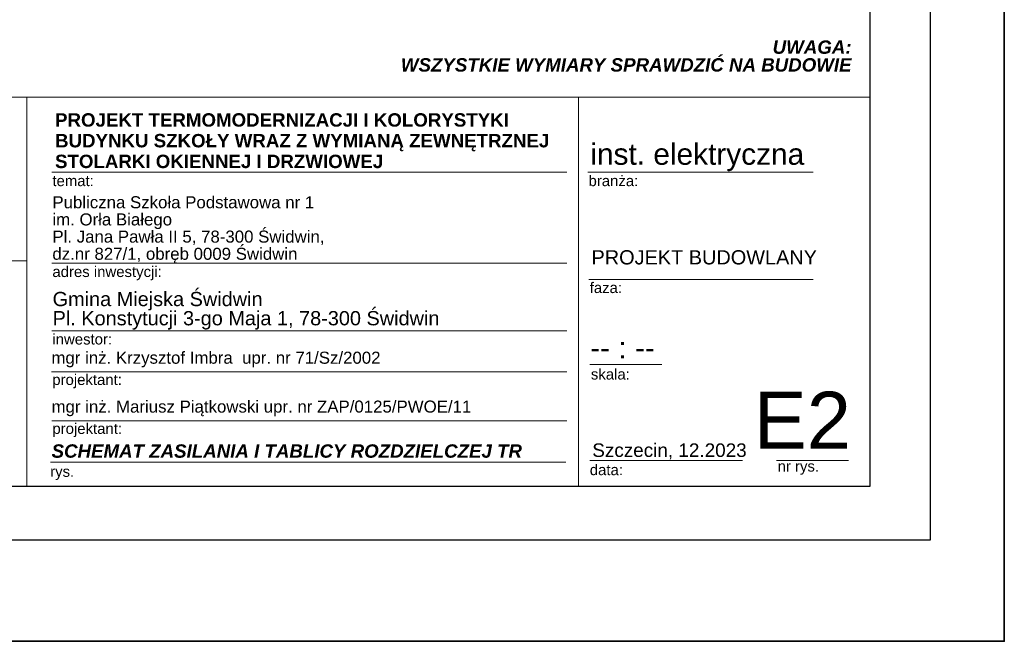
# Model space of a CAD drawing. Header units: metres. Extents: x 5550977 to 5551430, y 5960597 to 5960782.
# Tile 12 of 17: x 5551356 to 5551430, y 5960597 to 5960643. Entities that reach past the tile are written whole.
import ezdxf

# ---------------------------------------------------------------- set-up
doc = ezdxf.new("R2010")
doc.units = ezdxf.units.M
doc.header["$MEASUREMENT"] = 0
doc.layers.add('$ IE Tabela', color=7, linetype='CONTINUOUS')
doc.layers.add('$ MP tabelki', color=7, linetype='CONTINUOUS')
for name, color, linetype, lineweight in [('$ IE_Instalacje_Elektryczne', 1, 'CONTINUOUS', 30), ('Arch opisy_Nr_Pióra__5', 8, 'CONTINUOUS', 13), ('ARCH TABELA_Nr_Pióra__1', 8, 'CONTINUOUS', 25), ('ARCH TABELA_Nr_Pióra__21', 8, 'CONTINUOUS', 13), ('ARCH TABELA_Nr_Pióra__7', 8, 'CONTINUOUS', 13)]:
    doc.layers.add(name, color=color, linetype=linetype, lineweight=lineweight)
doc.styles.add('GENERATED_STYLE_11', font='arialbi.ttf')
doc.styles.add('GENERATED_STYLE_7', font='arial.ttf')
doc.styles.add('GENERATED_STYLE_8', font='arialbd.ttf')

# ---------------------------------------------------------------- blocks, each defined once
blk = doc.blocks.new('a3eee')
at = {"layer": '$ IE Tabela', "color": 7, "lineweight": 30}
for p, q in [((23930.8, 1206.8), (23930.8, 4176.8)), ((23840.8, 1286.8), (23840.8, 4096.8)), ((19890.8, 1286.8), (23840.8, 1286.8)), ((19730.8, 1206.8), (23930.8, 1206.8))]:
    blk.add_line(p, q, dxfattribs=at)

msp = doc.modelspace()

# ---------------------------------------------------------------- linework, layer by layer
at = {"layer": '$ IE_Instalacje_Elektryczne', "color": 1, "lineweight": 35}
msp.add_lwpolyline([(5550976.587, 5960764.192), (5551430.049, 5960764.192), (5551430.049, 5960596.763), (5550976.587, 5960596.763)], close=True, dxfattribs=at)
at = {"layer": 'ARCH TABELA_Nr_Pióra__21', "color": 7}
for p, q in [((5551332.532, 5960637.397), (5551420.032, 5960637.397)), ((5551332.532, 5960637.397), (5551357, 5960637.397)), ((5551357, 5960625.163), (5551357, 5960637.397)), ((5551357, 5960637.397), (5551357, 5960608.341)), ((5551398.224, 5960637.397), (5551398.224, 5960608.341)), ((5551420.032, 5960637.397), (5551420.032, 5960608.341)), ((5551357, 5960608.341), (5551357, 5960635.397)), ((5551358.861, 5960631.794), (5551397.36, 5960631.794)), ((5551398.92, 5960631.794), (5551415.757, 5960631.794)), ((5551332.532, 5960625.163), (5551357, 5960625.163)), ((5551358.861, 5960624.987), (5551397.36, 5960624.987)), ((5551399.007, 5960623.792), (5551415.757, 5960623.792)), ((5551358.861, 5960619.949), (5551397.36, 5960619.949)), ((5551358.852, 5960616.88), (5551397.351, 5960616.88)), ((5551399.066, 5960617.43), (5551404.465, 5960617.43)), ((5551358.861, 5960613.231), (5551397.36, 5960613.231)), ((5551399.066, 5960610.253), (5551410.475, 5960610.253)), ((5551413.019, 5960610.253), (5551418.417, 5960610.253)), ((5551358.784, 5960610.127), (5551397.283, 5960610.127)), ((5551332.532, 5960608.341), (5551357, 5960608.341)), ((5551420.032, 5960608.341), (5551357, 5960608.341))]:
    msp.add_line(p, q, dxfattribs=at)

# ---------------------------------------------------------------- block references
at = {"layer": '$ MP tabelki', "xscale": 0.05000000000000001, "yscale": 0.05000000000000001, "zscale": 0.05000000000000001}
msp.add_blockref('a3eee', (5550227.994, 5960544.001), dxfattribs=at)

# ---------------------------------------------------------------- texts
at = {"layer": 'Arch opisy_Nr_Pióra__5', "color": 7, "insert": (5551418.634, 5960641.634), "char_height": 1, "width": 41.29546, "attachment_point": 3, "line_spacing_factor": 0.796128, "style": 'GENERATED_STYLE_11'}
msp.add_mtext('{UWAGA:\\PWSZYSTKIE WYMIARY SPRAWDZIĆ NA BUDOWIE}', dxfattribs=at)
at = {"layer": 'ARCH TABELA_Nr_Pióra__1', "color": 7, "style": 'GENERATED_STYLE_7'}
for s, insert, char_height, attachment_point, line_spacing_factor in [('PROJEKT BUDOWLANY', (5551399.201, 5960625.969), 1.0642, 1, 0.9285), ('{Gmina Miejska Świdwin\\PPl. Konstytucji 3-go Maja 1, 78-300 Świdwin}', (5551358.93, 5960620.037), 1.06383, 7, 0.807442)]:
    msp.add_mtext(s, dxfattribs=dict(at, insert=insert, char_height=char_height, attachment_point=attachment_point, line_spacing_factor=line_spacing_factor))
at = {"layer": 'ARCH TABELA_Nr_Pióra__7', "color": 7, "attachment_point": 7}
for s, insert, char_height, line_spacing_factor, style in [('PROJEKT TERMOMODERNIZACJI I KOLORYSTYKI\\PBUDYNKU SZKOŁY WRAZ Z WYMIANĄ ZEWNĘTRZNEJ \\PSTOLARKI OKIENNEJ I DRZWIOWEJ ', (5551359.112, 5960632.086), 1, 0.927967, 'GENERATED_STYLE_8'), ('Publiczna Szkoła Podstawowa nr 1\\Pim. Orła Białego\\PPl. Jana Pawła II 5, 78-300 Świdwin, \\Pdz.nr 827/1, obręb 0009 Świdwin', (5551358.915, 5960624.977), 0.9, 0.855122, 'GENERATED_STYLE_7')]:
    msp.add_mtext(s, dxfattribs=dict(at, insert=insert, char_height=char_height, line_spacing_factor=line_spacing_factor, style=style))
at = {"layer": 'ARCH TABELA_Nr_Pióra__7', "color": 7}
for s, insert, char_height, attachment_point, style in [('inst. elektryczna', (5551399.114, 5960633.942), 1.5958, 1, 'GENERATED_STYLE_7'), ('{branża:}', (5551398.979, 5960631.55), 0.7979, 1, 'GENERATED_STYLE_7'), ('{temat:}', (5551358.915, 5960631.55), 0.7979, 1, 'GENERATED_STYLE_7'), ('{adres inwestycji:}', (5551358.915, 5960624.762), 0.7979, 1, 'GENERATED_STYLE_7'), ('{faza:}', (5551399.066, 5960623.566), 0.7979, 1, 'GENERATED_STYLE_7'), ('{inwestor:}', (5551358.915, 5960619.724), 0.7979, 1, 'GENERATED_STYLE_7'), ('-- : --', (5551399.103, 5960619.486), 1.5958, 1, 'GENERATED_STYLE_7'), ('mgr inż. Krzysztof Imbra  upr. nr 71/Sz/2002', (5551358.841, 5960618.39), 0.9, 1, 'GENERATED_STYLE_7'), ('{skala:}', (5551399.155, 5960617.109), 0.7979, 1, 'GENERATED_STYLE_7'), ('{projektant:}', (5551358.906, 5960616.698), 0.7979, 1, 'GENERATED_STYLE_7'), ('E2', (5551418.596, 5960615.397), 4.2558, 3, 'GENERATED_STYLE_7'), ('mgr inż. Mariusz Piątkowski upr. nr ZAP/0125/PWOE/11', (5551358.85, 5960614.74), 0.9, 1, 'GENERATED_STYLE_7'), ('{projektant:}', (5551358.915, 5960613.048), 0.7979, 1, 'GENERATED_STYLE_7'), ('{\\fArial|b1|i1|c238|p38;SCHEMAT ZASILANIA I TABLICY ROZDZIELCZEJ TR}', (5551358.853, 5960611.47), 1, 1, 'GENERATED_STYLE_8'), ('Szczecin, 12.2023', (5551399.26, 5960611.54), 1.01064, 1, 'GENERATED_STYLE_7'), ('{rys.}', (5551358.748, 5960609.842), 0.7979, 1, 'GENERATED_STYLE_7'), ('{data:}', (5551399.073, 5960609.967), 0.7979, 1, 'GENERATED_STYLE_7'), ('{nr rys.}', (5551413.107, 5960610.234), 0.7979, 1, 'GENERATED_STYLE_7')]:
    msp.add_mtext(s, dxfattribs=dict(at, insert=insert, char_height=char_height, attachment_point=attachment_point, style=style))

doc.saveas('drawing.dxf')
